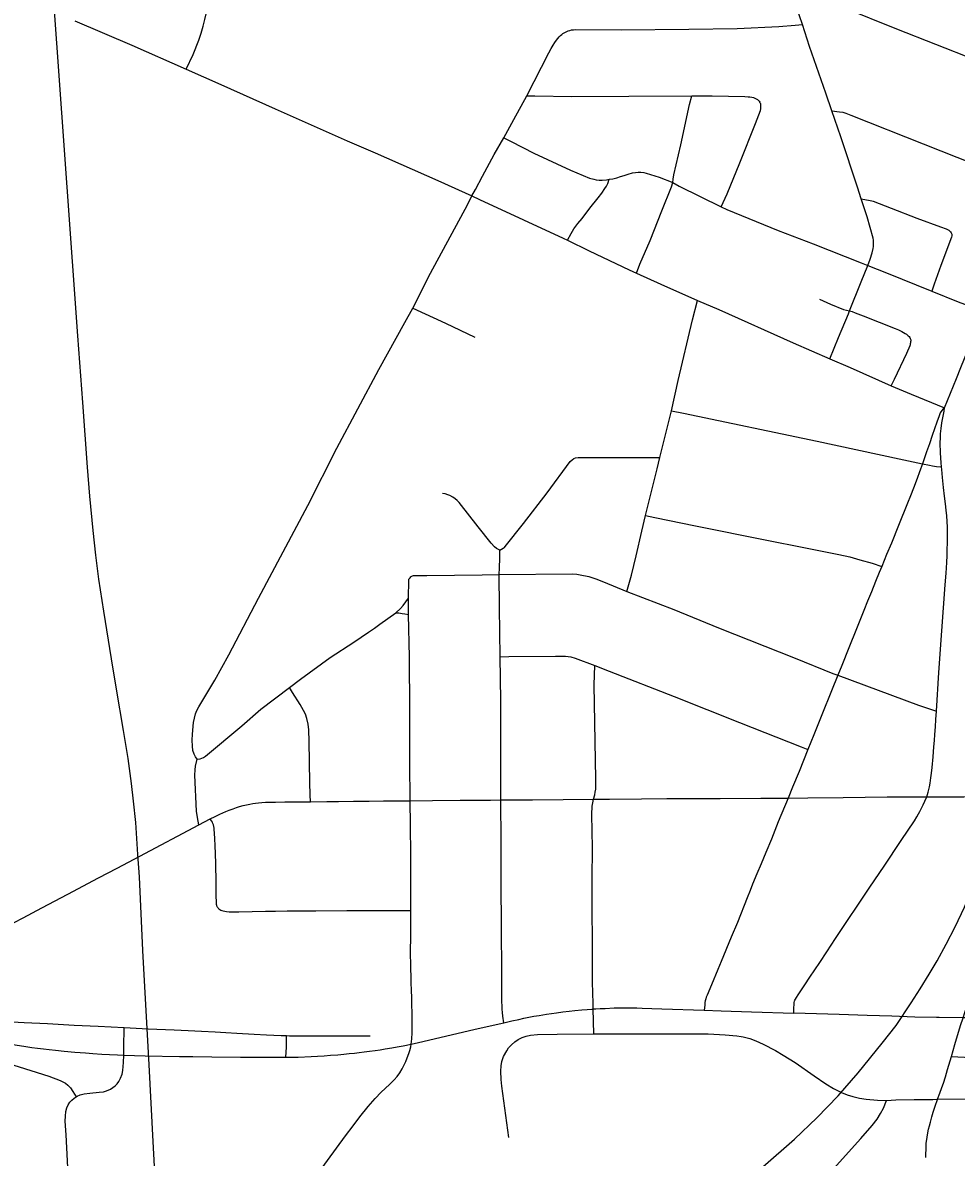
# Model space of a CAD drawing. Header units: feet. Extents: x 2113747 to 2516209, y 960708 to 1356798.
# Tile 26 of 92: x 2278482 to 2282596, y 1149263 to 1154261. Entities that reach past the tile are written whole.
import ezdxf

# ---------------------------------------------------------------- set-up
doc = ezdxf.new("R2010")
doc.units = ezdxf.units.FT
doc.header["$LTSCALE"] = 20
doc.header["$MEASUREMENT"] = 0
doc.linetypes.add('rr2', pattern=[0])
for name, color, linetype in [('GM_X_City_Street', 251, 'Continuous'), ('GM_X_Rail_Line', 251, 'rr2'), ('GM_X_State_Location', 251, 'Continuous'), ('GM_X_State_Route', 1, 'Continuous')]:
    doc.layers.add(name, color=color, linetype=linetype)
doc.styles.add('Styledgn030', font='dgn030.shx')

msp = doc.modelspace()

# ---------------------------------------------------------------- linework, layer by layer
at = {"layer": 'GM_X_City_Street', "flags": 128}
for points in [[(2279203.4, 1154056.4), (2279233, 1154121.1), (2279258.9, 1154184), (2279268.4, 1154215.3), (2279276.9, 1154245.8), (2279285.5, 1154275.7), (2279292.8, 1154306.2), (2279302.6, 1154352.5), (2279309.9, 1154395.9), (2279315.8, 1154437.8), (2279320.3, 1154476.4), (2279323.2, 1154512.6), (2279324.6, 1154548.2), (2279324, 1154596.7), (2279320.5, 1154645.5), (2279314.5, 1154697.4), (2279305.6, 1154752.3), (2279293.9, 1154806.5), (2279283.6, 1154847.7), (2279269, 1154894.5), (2279247.7, 1154955.4)], [(2281863.6, 1154412.5), (2281890, 1154408.9), (2281908.1, 1154404), (2281934.9, 1154393.6), (2282099, 1154328.4), (2282332, 1154233.7), (2282676.5, 1154098.9), (2282727.6, 1154078.6), (2282989.7, 1153976), (2283060.4, 1153947.4), (2283093.4, 1153934)], [(2281917.9, 1154252.8), (2281904.4, 1154290.5), (2281863.6, 1154412.5)], [(2278712.7, 1154269), (2278963, 1154161.2), (2279203.4, 1154056.4)], [(2280867.5, 1154216.2), (2280877.4, 1154221.2), (2280885.7, 1154224.5), (2280893.4, 1154226.8), (2280901.1, 1154228.9), (2280909.1, 1154230.1), (2280919.7, 1154230.5), (2281119.1, 1154229.8), (2281417.4, 1154232.3), (2281630.4, 1154235.9), (2281813.9, 1154244.3), (2281885.4, 1154249.5), (2281917.9, 1154252.8)], [(2282047.1, 1153873.2), (2282020.6, 1153950.7), (2281949.3, 1154155.6), (2281917.9, 1154252.8)], [(2280703.2, 1153939), (2280800.1, 1154128.2), (2280810.5, 1154147.1), (2280819.6, 1154162), (2280827.3, 1154174.2), (2280833.8, 1154183.6), (2280840.1, 1154191.4), (2280845.9, 1154198.4), (2280852, 1154204.2), (2280857.4, 1154209.1), (2280862.6, 1154213), (2280867.5, 1154216.2)], [(2279203.4, 1154056.4), (2279355.2, 1153988.6), (2279594.4, 1153881.4), (2279912.3, 1153741.1), (2280035.6, 1153687.6), (2280310.9, 1153565.4), (2280432.4, 1153511.2), (2280461.6, 1153498.2)], [(2280601.8, 1153754.2), (2280646.5, 1153834.6), (2280703.2, 1153939)], [(2280703.2, 1153939), (2280739.4, 1153938.8), (2280901.8, 1153936), (2281152.8, 1153937.9), (2281431.2, 1153938.8)], [(2281346.2, 1153557.5), (2281348.5, 1153572.1), (2281351.7, 1153590.3), (2281381.5, 1153723.3), (2281420.6, 1153901.1), (2281431.2, 1153938.8)], [(2281431.2, 1153938.8), (2281519.6, 1153938.6), (2281663.7, 1153936.1), (2281678.9, 1153934.9), (2281686.5, 1153933.8), (2281694.6, 1153932.4), (2281701.7, 1153930.8), (2281708.7, 1153928.5), (2281714.7, 1153925.4), (2281719.2, 1153922.9), (2281722.8, 1153919.6), (2281727.2, 1153914.7), (2281730.2, 1153910.1)], [(2281560, 1153450.4), (2281586.3, 1153507.6), (2281642.5, 1153643.2), (2281711.2, 1153816.4), (2281732.8, 1153874.7), (2281734.1, 1153881), (2281735.1, 1153887.5), (2281735.3, 1153892.9), (2281735, 1153897.9), (2281733.9, 1153903.1), (2281732.3, 1153906.7), (2281730.2, 1153910.1)], [(2282047.1, 1153873.2), (2282080.6, 1153868.4), (2282095.2, 1153866.3), (2282109.5, 1153862.2), (2282130.5, 1153853.3), (2282449.8, 1153726.9), (2282824.5, 1153578.6), (2282896.5, 1153550.5), (2282934.5, 1153535.8)], [(2282177.1, 1153484.5), (2282160.4, 1153535.9), (2282086.4, 1153758.2), (2282047.1, 1153873.2)], [(2280461.6, 1153498.2), (2280476.9, 1153526.4), (2280508.5, 1153584.7), (2280560.3, 1153679.6), (2280601.8, 1153754.2)], [(2280601.8, 1153754.2), (2280634.2, 1153737.5), (2280734.8, 1153686.1), (2280896.1, 1153611.2), (2280980, 1153576.1), (2280998.4, 1153571.2), (2281009.4, 1153568.8), (2281021.6, 1153567.2), (2281035.9, 1153566.5), (2281055, 1153568.8), (2281066.4, 1153570.9)], [(2281066.4, 1153570.9), (2281082.4, 1153573.5), (2281099.6, 1153577.4), (2281116.3, 1153582.7), (2281133.1, 1153588.4), (2281150.2, 1153594.1), (2281168.8, 1153599.5), (2281182, 1153601.6), (2281194.8, 1153602.6), (2281205.8, 1153602.3), (2281218.9, 1153600.9), (2281229.7, 1153598.3), (2281286.6, 1153580.8), (2281346.2, 1153557.5)], [(2280882.8, 1153302.5), (2280899.5, 1153332.3), (2280910.8, 1153352.3), (2280927.9, 1153376.1), (2280946.7, 1153398.7), (2280981.4, 1153443.5), (2281017.8, 1153489.4), (2281033.8, 1153510.3), (2281047.8, 1153530.4), (2281053.9, 1153540.6), (2281060.6, 1153553), (2281066.4, 1153570.9)], [(2281187.3, 1153157), (2281202.1, 1153196.7), (2281246.7, 1153301.8), (2281298.9, 1153431.7), (2281340.3, 1153537.5), (2281346.2, 1153557.5)], [(2281346.2, 1153557.5), (2281375.4, 1153540.8), (2281560, 1153450.4)], [(2280201.6, 1153003.2), (2280279, 1153158.2), (2280442, 1153459.3), (2280461.6, 1153498.2)], [(2280461.6, 1153498.2), (2280494.6, 1153481.7), (2280688.6, 1153392.2), (2280864.1, 1153311.2), (2280882.8, 1153302.5)], [(2281560, 1153450.4), (2281585, 1153438.2), (2281811.6, 1153346.1), (2281965, 1153286.6), (2282176.3, 1153202.4), (2282205.4, 1153190.7)], [(2282177.1, 1153484.5), (2282216.9, 1153477.6), (2282223.9, 1153475.8), (2282229.1, 1153474), (2282309.3, 1153443.3), (2282422, 1153399.3), (2282526.5, 1153361.9), (2282550.9, 1153352.5), (2282562.5, 1153346.4), (2282570.1, 1153340.2), (2282573.8, 1153334.9), (2282575.8, 1153328.7), (2282576.1, 1153322.3), (2282574.9, 1153315.9), (2282528.1, 1153190.7), (2282498.7, 1153108.9), (2282488.2, 1153078.6)], [(2282205.4, 1153190.7), (2282216.8, 1153219.4), (2282225.8, 1153247.1), (2282229.7, 1153265.8), (2282230.7, 1153275), (2282231.2, 1153284.4), (2282231, 1153294.7), (2282230.3, 1153303.6), (2282228.8, 1153312.2), (2282202.6, 1153405.9), (2282177.1, 1153484.5)], [(2280882.8, 1153302.5), (2280978.4, 1153256), (2281154.6, 1153172.9), (2281187.3, 1153157)], [(2281187.3, 1153157), (2281294.2, 1153109.5), (2281456.1, 1153037.7)], [(2282125.5, 1152991.1), (2282177, 1153119.3), (2282205.4, 1153190.7)], [(2282205.4, 1153190.7), (2282288.3, 1153158.7), (2282488.2, 1153078.6)], [(2282488.2, 1153078.6), (2282604.6, 1153031.9), (2282687, 1153000.9), (2282716.5, 1152989.8)], [(2279251.5, 1151016.7), (2279243.1, 1151027), (2279237.3, 1151038.5), (2279232.4, 1151054.8), (2279230.1, 1151073.4), (2279229.5, 1151101.1), (2279230.7, 1151126.6), (2279235.3, 1151177.6), (2279239.4, 1151197.2), (2279244.4, 1151216), (2279249.9, 1151230.6), (2279258, 1151247.6), (2279328.9, 1151364), (2279391.3, 1151476.9), (2279521.5, 1151726.4), (2279738.6, 1152134.7), (2279866.1, 1152386), (2280051.6, 1152733.3), (2280165.5, 1152940.6), (2280201.6, 1153003.2)], [(2280201.6, 1153003.2), (2280344.7, 1152937.9), (2280475.1, 1152875.5)], [(2281340.6, 1152550.5), (2281370.7, 1152684.6), (2281434.1, 1152952.4), (2281456.1, 1153037.7)], [(2281456.1, 1153037.7), (2281549.1, 1152997.3), (2281877.6, 1152850.5), (2282039, 1152780.4)], [(2281993.6, 1153042.6), (2282041.3, 1153021), (2282099, 1152997.9), (2282111.4, 1152994.2), (2282125.5, 1152991.1)], [(2282039, 1152780.4), (2282076.6, 1152873.7), (2282120.4, 1152978.3), (2282125.5, 1152991.1)], [(2282125.5, 1152991.1), (2282137, 1152988.1), (2282150.9, 1152983.5), (2282185.9, 1152969.9), (2282326.2, 1152913.9), (2282341.7, 1152907.3), (2282356, 1152900.3), (2282370.3, 1152892.5), (2282376, 1152888.7), (2282380.9, 1152885), (2282384.3, 1152882.1), (2282387.7, 1152878.1), (2282390.7, 1152873.9), (2282393, 1152869.8), (2282394.1, 1152867), (2282395, 1152863.6), (2282395.4, 1152860.8), (2282395.7, 1152857.5)], [(2282309.4, 1152661.2), (2282323.4, 1152690.3), (2282378.5, 1152805), (2282392.4, 1152838.9), (2282393.6, 1152842.8), (2282394.6, 1152847.8), (2282395.3, 1152852.4), (2282395.7, 1152857.5)], [(2282039, 1152780.4), (2282127.7, 1152742.6), (2282309.4, 1152661.2)], [(2282309.4, 1152661.2), (2282397.6, 1152625), (2282543.6, 1152564.5)], [(2281289.9, 1152346.2), (2281305.7, 1152409.9), (2281340.6, 1152550.5)], [(2281340.6, 1152550.5), (2281393.7, 1152541), (2281983.1, 1152417.2), (2282344.7, 1152340.2), (2282446.2, 1152317.6)], [(2280584.6, 1151937), (2280599.9, 1151945.8), (2280604.8, 1151949.6), (2280608.7, 1151953.9), (2280688.6, 1152055.2), (2280793.4, 1152190.1), (2280894.2, 1152327.2), (2280903, 1152335.8), (2280910.3, 1152340.8), (2280918.4, 1152344.1), (2280930.3, 1152346.1), (2281136.2, 1152346), (2281289.9, 1152346.2)], [(2281226.5, 1152090.4), (2281277.2, 1152295.1), (2281289.9, 1152346.2)], [(2282446.2, 1152317.6), (2282477.3, 1152311.5), (2282491.2, 1152309), (2282508, 1152306.6), (2282530.9, 1152304.2)], [(2280584.6, 1151937), (2280570.2, 1151944.5), (2280561.4, 1151951.5), (2280546, 1151968.8), (2280489, 1152039.5), (2280405.6, 1152146.8), (2280397.1, 1152155.6), (2280388.1, 1152163.9), (2280378.3, 1152170.9), (2280364.6, 1152177.6), (2280355.8, 1152181.2), (2280344, 1152184.9), (2280332.4, 1152186.8)], [(2281144.5, 1151755.9), (2281164.3, 1151827), (2281185.3, 1151912.2), (2281210.9, 1152020.4), (2281226.5, 1152090.4)], [(2281226.5, 1152090.4), (2281268, 1152081.2), (2281446.7, 1152044.1), (2281761.3, 1151981), (2281924.7, 1151949.1), (2282078.1, 1151918.4), (2282126.2, 1151907.3), (2282170.6, 1151895.5), (2282224.5, 1151880), (2282267, 1151865.9)], [(2280582.3, 1151830.1), (2280583.4, 1151859.1), (2280584.7, 1151902.6), (2280584.6, 1151937)], [(2280182.1, 1151725.2), (2280183.6, 1151805.6), (2280184.4, 1151809.3), (2280186.3, 1151812.5), (2280188.9, 1151816.2), (2280191.9, 1151819.6)], [(2280191.9, 1151819.6), (2280194.2, 1151821.7), (2280196.9, 1151823.3), (2280200.5, 1151824.7), (2280204.8, 1151825.6), (2280263.5, 1151826.1), (2280507.2, 1151828.4), (2280582.3, 1151830.1)], [(2280582.3, 1151830.1), (2280904, 1151832.5), (2280923.5, 1151831.9), (2280938.9, 1151829.3), (2280977.4, 1151820.7), (2281007.1, 1151811.1), (2281041, 1151798.2), (2281144.5, 1151755.9)], [(2280586.1, 1151468), (2280582.8, 1151685), (2280582.3, 1151830.1)], [(2281144.5, 1151755.9), (2281351, 1151675.8), (2281547.7, 1151595.4), (2281885.5, 1151461.8), (2282051.7, 1151394.3), (2282073.5, 1151386.2)], [(2280126.3, 1151661.1), (2280147.4, 1151679.7), (2280159.1, 1151693.2), (2280170.8, 1151709.2), (2280182.1, 1151725.2)], [(2280182.7, 1151653.8), (2280182.8, 1151691.6), (2280182.1, 1151725.2)], [(2279658.2, 1151332.4), (2279706.5, 1151369.3), (2279837.8, 1151464.6), (2279941.4, 1151532.4), (2280005.7, 1151575.6), (2280032.3, 1151594), (2280056, 1151611.2), (2280126.3, 1151661.1)], [(2280126.3, 1151661.1), (2280140, 1151660.8), (2280154.7, 1151658.9), (2280166.4, 1151656.8), (2280182.7, 1151653.8)], [(2280189.9, 1150833.7), (2280189.9, 1150856.2), (2280188.6, 1150976.7), (2280188.3, 1151232.9), (2280186.2, 1151466.1), (2280182.7, 1151653.8)], [(2280586.1, 1151468), (2280623.8, 1151468.9), (2280830.4, 1151470.3), (2280873.5, 1151469.7), (2280896.8, 1151466.9), (2280916.4, 1151462), (2281002.5, 1151429.7)], [(2280589.2, 1150837.1), (2280589.2, 1151015.9), (2280589.1, 1151275.1), (2280586.1, 1151468)], [(2280997.5, 1150839.8), (2281002.5, 1150859.2), (2281005.2, 1150871.1), (2281007, 1150885), (2281007.1, 1150928), (2280999.7, 1151344.4), (2281002.5, 1151429.7)], [(2281002.5, 1151429.7), (2281066.7, 1151404.1), (2281353.2, 1151293.3), (2281640.6, 1151178.6), (2281911.9, 1151071.3), (2281942.3, 1151059.3)], [(2282073.5, 1151386.2), (2282429.5, 1151254.7), (2282469.3, 1151241.1), (2282508.8, 1151228.8)], [(2279251.5, 1151016.7), (2279263.7, 1151018), (2279278.4, 1151023.7), (2279288.1, 1151030.4), (2279447.5, 1151163.4), (2279532.4, 1151236.3), (2279658.2, 1151332.4)], [(2279750.1, 1150828.9), (2279749.4, 1150860.2), (2279748.2, 1150914.2), (2279745.2, 1151093.8), (2279743.2, 1151145.6), (2279739.7, 1151171.1), (2279733.9, 1151196.2), (2279728, 1151214.3), (2279720.2, 1151231.6), (2279705.5, 1151256.8), (2279671.8, 1151310.7), (2279658.2, 1151332.4)], [(2279258.5, 1150726.7), (2279252.3, 1150759.6), (2279248.9, 1150787.2), (2279240.6, 1150946.9), (2279242, 1150970.2), (2279244.4, 1150985.9), (2279251.5, 1151016.7)], [(2282465.3, 1150850.7), (2282629.2, 1150850.9), (2282675.5, 1150851.8), (2282725.4, 1150853.1), (2282819.7, 1150855.7)], [(2279308.1, 1150753.6), (2279330.5, 1150764.3), (2279351.4, 1150774.2), (2279364, 1150779.9), (2279377, 1150785.5), (2279391.8, 1150791.6), (2279409.2, 1150798.1), (2279423.9, 1150803.3), (2279437.8, 1150807.6), (2279453.4, 1150812), (2279469.1, 1150815.9), (2279483.9, 1150818.9), (2279496.9, 1150821.1), (2279507.7, 1150822.8), (2279521.2, 1150824.5), (2279536, 1150825.8), (2279552.5, 1150826.7), (2279572.4, 1150827.6), (2279596, 1150827.9), (2279637.5, 1150828.1), (2279708.8, 1150828.8), (2279750.1, 1150828.9)], [(2279750.1, 1150828.9), (2279822.3, 1150829.5), (2279874.5, 1150830.2), (2279940.3, 1150831.3), (2280009.7, 1150832.1), (2280071.8, 1150833.1), (2280189.9, 1150833.7)], [(2280189.9, 1150833.7), (2280287.6, 1150834.2), (2280410.5, 1150835.4), (2280543.1, 1150836.8), (2280589.2, 1150837.1)], [(2280192.4, 1150350.1), (2280193.2, 1150456.6), (2280192, 1150593.3), (2280190.7, 1150726.6), (2280189.9, 1150833.7)], [(2280589.2, 1150837.1), (2280729.3, 1150837.9), (2280863, 1150838.7), (2280997.5, 1150839.8)], [(2280601.8, 1149855.7), (2280597.9, 1149885.2), (2280596.2, 1149900.8), (2280595.2, 1149916.1), (2280594.3, 1149928.7), (2280593.9, 1149949.1), (2280592.9, 1150051), (2280592.8, 1150123.1), (2280592.7, 1150228.7), (2280591.5, 1150337.8), (2280590.9, 1150409.9), (2280591, 1150508.2), (2280590.7, 1150652.3), (2280589.2, 1150837.1)], [(2280995.9, 1149916.4), (2280995.3, 1149940.7), (2280993.2, 1150034.1), (2280992.4, 1150223), (2280992.1, 1150346.3), (2280991.7, 1150487.9), (2280992.2, 1150626.4), (2280990.5, 1150772.7), (2280992.1, 1150809.4), (2280993.9, 1150824.4), (2280997.5, 1150839.8)], [(2280997.5, 1150839.8), (2281068.4, 1150840.3), (2281209.5, 1150841.6), (2281319.8, 1150842.8), (2281413.6, 1150843.2), (2281556, 1150844.1), (2281735.3, 1150844.2), (2281854.9, 1150845.3)], [(2281854.9, 1150845.3), (2281941.5, 1150846.2), (2282097.1, 1150847.3), (2282291.1, 1150850.2), (2282465.3, 1150850.7)], [(2279258.5, 1150726.7), (2279308.1, 1150753.6)], [(2279338.9, 1150366.2), (2279337.2, 1150371.4), (2279336.4, 1150375.8), (2279335.9, 1150382.3), (2279335.9, 1150390.1), (2279335.5, 1150411.8), (2279334.2, 1150473), (2279332.9, 1150557.3), (2279332.1, 1150599.4), (2279330.6, 1150636), (2279329.1, 1150665.4), (2279327.8, 1150690.6), (2279326.5, 1150706.7), (2279325.6, 1150713.2), (2279324.3, 1150719.7), (2279322.6, 1150727.1), (2279320.5, 1150733.9), (2279318.4, 1150738.6), (2279314.9, 1150744.7), (2279308.1, 1150753.6)], [(2278899.2, 1150537.2), (2278999.3, 1150589.9), (2279258.5, 1150726.7)], [(2278041, 1150084), (2278202.1, 1150169.5), (2278302.9, 1150222.4), (2278405.8, 1150277), (2278484, 1150318.2), (2278566.9, 1150361.9), (2278680.8, 1150422.4), (2278816.3, 1150493.5), (2278899.2, 1150537.2)], [(2279338.9, 1150366.2), (2279341.5, 1150362.9), (2279344.1, 1150360.3), (2279347.1, 1150357.2), (2279351.5, 1150354.2), (2279355.4, 1150352), (2279360, 1150349.8), (2279365.4, 1150348.1), (2279372.7, 1150346.6), (2279380.5, 1150345.5), (2279392.2, 1150344.6), (2279405.7, 1150344.2), (2279434.9, 1150344.4), (2279494, 1150346.1), (2279551.6, 1150347.1), (2279596.4, 1150347.5), (2279647.6, 1150348), (2279774.4, 1150348.8), (2279910.3, 1150350), (2279992.8, 1150350.4), (2280072.3, 1150350.4), (2280192.4, 1150350.1)], [(2280194.3, 1149761.8), (2280196.5, 1149785.2), (2280198.2, 1149811.9), (2280199, 1149868.2), (2280198.1, 1149899.9), (2280197.3, 1149934.6), (2280196.4, 1149962.9), (2280195.1, 1150002), (2280194.3, 1150028.9), (2280193.4, 1150062.3), (2280192.6, 1150090.5), (2280192.3, 1150123.3), (2280191.7, 1150147.4), (2280191.7, 1150186.1), (2280192.2, 1150219.9), (2280192.2, 1150254.7), (2280192.2, 1150289), (2280192.3, 1150334.6), (2280192.4, 1150350.1)], [(2282574.6, 1149707.1), (2282589.6, 1149760), (2282614.3, 1149843.4), (2282625.6, 1149877.8), (2282640.9, 1149924.6), (2282660, 1149975.8), (2282683.5, 1150037.9), (2282701.4, 1150086.7)], [(2280998.6, 1149806.5), (2280995.9, 1149916.4)], [(2278307.3, 1149866.8), (2278489.6, 1149857.1), (2278592.1, 1149851.9), (2278709.6, 1149845.4), (2278814.9, 1149840.5), (2278930.2, 1149834.7)], [(2278718.2, 1149529.3), (2278722, 1149531.6), (2278736, 1149537.8), (2278753.3, 1149541.9), (2278778.7, 1149545.2), (2278818.9, 1149549.1), (2278838, 1149551.8), (2278852.3, 1149555.9), (2278868.9, 1149562.4), (2278880, 1149569.7), (2278889.6, 1149577.5), (2278898.4, 1149586.1), (2278906, 1149597.1), (2278913.6, 1149611.6), (2278920.1, 1149629.2), (2278923.5, 1149645.6), (2278925.5, 1149662.8), (2278926.6, 1149680), (2278927.6, 1149712.7), (2278928.6, 1149746.4), (2278930.2, 1149834.7)], [(2278930.2, 1149834.7), (2279035, 1149829.5), (2279150.5, 1149824.7), (2279180.1, 1149823.4), (2279210.9, 1149821.7), (2279240.8, 1149819.9), (2279270.4, 1149818.1), (2279330.3, 1149815.1), (2279376.8, 1149812), (2279426.3, 1149809), (2279502.3, 1149804.6), (2279556.5, 1149801.7), (2279589.2, 1149800.5), (2279621.7, 1149799.3), (2279645, 1149798.7)], [(2280600.5, 1149706.5), (2280614.8, 1149731.2), (2280623.4, 1149744.4), (2280635.8, 1149758.7), (2280650.1, 1149771.3), (2280665.9, 1149781.8), (2280682.9, 1149790.4), (2280700.9, 1149796.6), (2280719.6, 1149800.5), (2280751, 1149803.4), (2280837.7, 1149806), (2280998.6, 1149806.5)], [(2280998.6, 1149806.5), (2281164.6, 1149807.1), (2281325.2, 1149807.3), (2281439.9, 1149806.7), (2281501.9, 1149806.2), (2281576.8, 1149802.5), (2281628.7, 1149797.9), (2281647.3, 1149794.8)], [(2279642.5, 1149703.7), (2279644.1, 1149748.5), (2279644.7, 1149781.3), (2279645, 1149798.7)], [(2279645, 1149798.7), (2279657.5, 1149798.4), (2279683.3, 1149798), (2279717.2, 1149798), (2279764.1, 1149797.5), (2279817.5, 1149797.9), (2279944.3, 1149798.3), (2280013.8, 1149798.3)], [(2279786.3, 1149194.9), (2279905.3, 1149357.2), (2279938.5, 1149402.1), (2279968, 1149441.3), (2280004.7, 1149487.3), (2280035, 1149521.5), (2280062.5, 1149549.3), (2280098.3, 1149583.1), (2280119.4, 1149604.2), (2280132.3, 1149619.3), (2280143.5, 1149634.9), (2280154.1, 1149652.6), (2280163.3, 1149670.5), (2280170.3, 1149685.3), (2280176.9, 1149701), (2280183.8, 1149720.1), (2280188.2, 1149733.5), (2280192.1, 1149749.6), (2280194.3, 1149761.8)], [(2281647.3, 1149794.8), (2281657.4, 1149793.2), (2281685.6, 1149786.1), (2281712.8, 1149776.4), (2281744.9, 1149761.7), (2281799.7, 1149733), (2281833.6, 1149713.5), (2281885.8, 1149679.9), (2281969.3, 1149622), (2282021.1, 1149586.9), (2282055, 1149566.5), (2282090.2, 1149548.1), (2282114.9, 1149538), (2282140.4, 1149530.1), (2282169.5, 1149523.6), (2282198.9, 1149518.9), (2282247.9, 1149514.7), (2282288.3, 1149512.9)], [(2278253.5, 1149687), (2278260.2, 1149693.1), (2278267.7, 1149698.2), (2278275.7, 1149701.8), (2278287.4, 1149704.3), (2278299.7, 1149704.5), (2278321.9, 1149702.1), (2278350.5, 1149696.7), (2278388.3, 1149686.9), (2278597, 1149620.1), (2278647.6, 1149601.1), (2278658.7, 1149595.7), (2278671.7, 1149588.8), (2278682, 1149580.4), (2278692.6, 1149569), (2278702.9, 1149553.3), (2278718.2, 1149529.3)], [(2280624.5, 1149350.2), (2280593.3, 1149575.6), (2280590.5, 1149605.1), (2280588.8, 1149642.6), (2280590.7, 1149666.1), (2280594, 1149685.6), (2280600.5, 1149706.5)], [(2282513.3, 1149518.3), (2282522.8, 1149545.3), (2282532, 1149570), (2282538.7, 1149589.8), (2282547.8, 1149618), (2282557.4, 1149649.3), (2282574.6, 1149707.1)], [(2282574.6, 1149707.1), (2282660.1, 1149702.1), (2282707.4, 1149699.3)], [(2278684.9, 1149160.6), (2278673.5, 1149361.8), (2278670.3, 1149421.7), (2278670.8, 1149444.6), (2278672.7, 1149464.9), (2278677.1, 1149481.2), (2278682.6, 1149493.6), (2278689.8, 1149505.1), (2278698.7, 1149515.3), (2278709.1, 1149523.9), (2278718.2, 1149529.3)], [(2282002.4, 1149152.9), (2282175.4, 1149345.9), (2282224.5, 1149403), (2282246.4, 1149431.2), (2282262.1, 1149455.7), (2282275.2, 1149479.7), (2282288.3, 1149512.9)], [(2282288.3, 1149512.9), (2282328.7, 1149515.5), (2282410.1, 1149517.6), (2282492.7, 1149518.1), (2282513.3, 1149518.3)], [(2282461.9, 1149261.3), (2282461.9, 1149279.6), (2282462.4, 1149295.6), (2282462.8, 1149311.7), (2282463.7, 1149325.2), (2282465.9, 1149341.7), (2282469.1, 1149361.4), (2282474, 1149386.2), (2282477.6, 1149402), (2282481.5, 1149418.1), (2282487.6, 1149440.6), (2282494.2, 1149462.4), (2282502.4, 1149488), (2282512.9, 1149517.1), (2282513.3, 1149518.3)], [(2282513.3, 1149518.3), (2282808.2, 1149520.5), (2283071.7, 1149522.8)]]:
    msp.add_lwpolyline(points, dxfattribs=at)
at = {"layer": 'GM_X_Rail_Line', "flags": 128}
for points in [[(2278989.5, 1150596.4), (2278980.6, 1150737.9), (2278970.1, 1150832), (2278961.7, 1150908.9), (2278946.6, 1151020.3), (2278927.2, 1151143.2), (2278895.8, 1151325.2), (2278873.4, 1151458.6), (2278839.4, 1151668.8), (2278818.4, 1151809.5), (2278804.8, 1151915.2), (2278792.8, 1152023.4), (2278778.2, 1152175.6), (2278767.7, 1152303.3), (2278747.8, 1152587.8), (2278725.9, 1152881.7), (2278423.6, 1157099.3), (2278380.7, 1157698.7), (2278349.7, 1158088.4), (2278337.3, 1158196.6), (2278328.4, 1158264.6), (2278314.8, 1158347.2), (2278294.9, 1158447.1), (2278277.6, 1158521.4), (2278238.9, 1158660), (2278184.5, 1158841), (2277752, 1160251), (2277491.5, 1161095.7), (2277210.2, 1162013.6), (2277021.3, 1162626.6), (2276941.8, 1162919.5)], [(2279561.2, 1147077.2), (2279469.1, 1147214.8), (2279350.3, 1147392.1), (2279303.8, 1147469.5), (2279277.6, 1147516.6), (2279256.2, 1147561.6), (2279233.7, 1147611.8), (2279213.3, 1147664.1), (2279184.5, 1147744.6), (2279161, 1147834.1), (2279147.9, 1147894.2), (2279137, 1147955.9), (2279130.7, 1148014.5), (2279124.4, 1148080.4), (2279116.6, 1148220.1), (2279103.5, 1148463.3), (2279088.8, 1148731), (2279071.1, 1149084.6), (2279056.9, 1149332.5), (2279039.1, 1149670.4), (2279012.5, 1150173.5), (2278996.8, 1150497.8), (2278989.5, 1150596.4)], [(2279561.2, 1147077.2), (2279748, 1147307.6), (2280169.6, 1147838.8), (2280233.3, 1147911.4), (2280305.9, 1147993.1), (2280370.3, 1148065.7), (2280441.5, 1148139.9), (2280542.6, 1148240.2), (2280636.2, 1148330.9), (2280755.3, 1148441), (2280877.4, 1148545.1), (2280996.5, 1148644.7), (2281370.2, 1148929.3), (2281578.4, 1149089.6), (2281743.9, 1149220.7), (2281882.5, 1149342.7), (2281980.6, 1149437.1), (2282075, 1149533.7), (2282163.4, 1149635.6), (2282269.7, 1149765.2), (2282330.4, 1149843.8), (2282397.1, 1149942.7), (2282436.8, 1150005.6), (2282476.4, 1150069.3), (2282511.6, 1150127.7), (2282551.7, 1150201.7), (2282590.8, 1150278.7), (2282632, 1150364.2), (2282681, 1150483.1)]]:
    msp.add_lwpolyline(points, dxfattribs=at)
at = {"layer": 'GM_X_State_Route', "flags": 128}
for points in [[(2282543.6, 1152564.5), (2282596.1, 1152693.7), (2282615.5, 1152741.5), (2282631.7, 1152781.1), (2282665.1, 1152863.6), (2282681.2, 1152903.1), (2282692.5, 1152930.5), (2282703.7, 1152957.7), (2282716.5, 1152989.8)], [(2282543.6, 1152564.5), (2282539.4, 1152561.7), (2282535.9, 1152558.7), (2282531.3, 1152553.2), (2282525.3, 1152541.9), (2282520.5, 1152529.6), (2282509.5, 1152500.7), (2282499.4, 1152472.5), (2282489.5, 1152442.3), (2282477.4, 1152406.3), (2282464.1, 1152370.1), (2282446.2, 1152317.6), (2282437.6, 1152294.1), (2282418.5, 1152241.1), (2282406.8, 1152210.3), (2282393.3, 1152176.4), (2282380.2, 1152143.9), (2282340.7, 1152046.2), (2282309.9, 1151968.7), (2282288.9, 1151918.5), (2282267, 1151865.9), (2282255.9, 1151838.6), (2282239.9, 1151798.7), (2282221.6, 1151754), (2282205, 1151713.2), (2282188.2, 1151671.1), (2282155.9, 1151591.2), (2282122, 1151507.8), (2282091.2, 1151429.2), (2282073.5, 1151386.2), (2282045.4, 1151318.2), (2282002.9, 1151212.2), (2281968.2, 1151123.7), (2281942.3, 1151059.3), (2281903.3, 1150962.9), (2281874.5, 1150892.9), (2281854.9, 1150845.3)], [(2282465.3, 1150850.7), (2282469.2, 1150861.5), (2282472.3, 1150871.5), (2282474.9, 1150882.4), (2282477.5, 1150895.4), (2282480.1, 1150911.1), (2282483.6, 1150934.5), (2282486.2, 1150955.3), (2282488.8, 1150980.1), (2282493.2, 1151027.4), (2282497.1, 1151071.3), (2282499.3, 1151099.5), (2282501.5, 1151125.1), (2282503.7, 1151158.6), (2282506.3, 1151191.6), (2282508.8, 1151228.8), (2282519.5, 1151398.3), (2282532.2, 1151581.6), (2282546.8, 1151784.7), (2282550.4, 1151835.5), (2282553.7, 1151882.8), (2282555.2, 1151914.5), (2282556.1, 1151942.3), (2282556.6, 1151968.8), (2282557, 1151994.9), (2282557, 1152019.2), (2282556.6, 1152039.2), (2282555.3, 1152063.5), (2282553.6, 1152088.7), (2282551, 1152113.8), (2282548, 1152140.8), (2282544.1, 1152174.6), (2282539.7, 1152213.3), (2282535.4, 1152257.6), (2282532, 1152292.3), (2282530.9, 1152304.2), (2282529.4, 1152322.7), (2282527.6, 1152344), (2282526.3, 1152366.6), (2282525.5, 1152381.4), (2282525.1, 1152395.7), (2282525.1, 1152411.7), (2282525.5, 1152430.4), (2282526.4, 1152449.1), (2282529.3, 1152473.8), (2282532.6, 1152497.9), (2282537.9, 1152527), (2282541.9, 1152549.6), (2282543.6, 1152564.5)], [(2281854.9, 1150845.3), (2281811.5, 1150740.1), (2281781.1, 1150665), (2281756.8, 1150606), (2281735.5, 1150555.2), (2281716.8, 1150510.9), (2281698.5, 1150466.2), (2281687.2, 1150438.8), (2281674.2, 1150405.4), (2281631.1, 1150297.7), (2281604.6, 1150232.6), (2281560.2, 1150126), (2281545.1, 1150089.8)], [(2281928.1, 1150022.4), (2281949.9, 1150055.7), (2281994.2, 1150120.9), (2282025, 1150167.7), (2282064.1, 1150226.3), (2282215.4, 1150452.9), (2282277.6, 1150545.7), (2282352.9, 1150658.5), (2282411.5, 1150745.6), (2282422.3, 1150763.4), (2282429.7, 1150776), (2282435.3, 1150786.4), (2282441.3, 1150797.9), (2282450.1, 1150816), (2282457.5, 1150831.6), (2282465.3, 1150850.7)], [(2281545.1, 1150089.8), (2281517.5, 1150023.2), (2281497.7, 1149976.5), (2281494.2, 1149968.6), (2281491.6, 1149960.8), (2281489.9, 1149952.6), (2281488.5, 1149944.3), (2281487.3, 1149933), (2281484.6, 1149911.3)], [(2281879.9, 1149898.2), (2281880.6, 1149923), (2281880.8, 1149934.2), (2281881.2, 1149940.3), (2281882.1, 1149945.5), (2281883.4, 1149950.3), (2281885.1, 1149955), (2281887.7, 1149960.2), (2281891.6, 1149966.8), (2281899.4, 1149978.5), (2281916.4, 1150004.5), (2281928.1, 1150022.4)], [(2278439.7, 1149760.2), (2278487, 1149752.9), (2278522.2, 1149747.2), (2278547.4, 1149743.7), (2278573.5, 1149740.2), (2278599.5, 1149737.2), (2278627.3, 1149734.1), (2278665.9, 1149730.2), (2278712.9, 1149726.3), (2278758.9, 1149722.8), (2278791.9, 1149720.1), (2278830.5, 1149717.5), (2278864.4, 1149715.3), (2278900.4, 1149713.6), (2278927.6, 1149712.7), (2279021.8, 1149709.4), (2279173, 1149707.1), (2279232.6, 1149706.5), (2279315.6, 1149705.1), (2279442.4, 1149703.3), (2279550, 1149703.3), (2279642.5, 1149703.7), (2279696.2, 1149704.7), (2279754.1, 1149707.1), (2279782, 1149708.4), (2279810.1, 1149710.1), (2279838.8, 1149712.3), (2279870.9, 1149714.9), (2279897.9, 1149717.5), (2279920.9, 1149719.6), (2279944.3, 1149722.2), (2279964.3, 1149724.4), (2279986.5, 1149727), (2280010.8, 1149730), (2280035.1, 1149733.5), (2280057.7, 1149736.9), (2280079.4, 1149740.4), (2280108.5, 1149745.2), (2280132.3, 1149749.5), (2280159.3, 1149754.5), (2280194.3, 1149761.8), (2280226.6, 1149769), (2280319.9, 1149790), (2280476.6, 1149827.2), (2280601.8, 1149855.7), (2280637.4, 1149863.5), (2280668.7, 1149870.4), (2280690.8, 1149875.2), (2280711.7, 1149879.5), (2280734.7, 1149883.9), (2280758.6, 1149888.2), (2280789.9, 1149893.4), (2280812, 1149896.8), (2280834.2, 1149899.9), (2280862, 1149903.4), (2280890.2, 1149906.8), (2280914.5, 1149909.4), (2280946.1, 1149912.3), (2280968.7, 1149914.3), (2280990.9, 1149916), (2280995.9, 1149916.4), (2281007.4, 1149917.3), (2281026.1, 1149918), (2281048.2, 1149918.9), (2281087.8, 1149920.6), (2281115.1, 1149921), (2281138.1, 1149921.5), (2281165.5, 1149921), (2281187.6, 1149920.6), (2281211.1, 1149920.1), (2281254.9, 1149918.8), (2281298.4, 1149917.5), (2281484.6, 1149911.3)], [(2281484.6, 1149911.3), (2281559.5, 1149908.5), (2281693.9, 1149903.7), (2281879.9, 1149898.2)], [(2283073.9, 1149930.3), (2283047.9, 1149924.6), (2283024.8, 1149919.9), (2283003.1, 1149915.5), (2282972.7, 1149909.5), (2282948, 1149905.1), (2282923.2, 1149901.2), (2282900.3, 1149897.7), (2282829, 1149887.3), (2282803.4, 1149883.9), (2282784.7, 1149881.7), (2282751.3, 1149879.1), (2282726.5, 1149878.3), (2282704.9, 1149877.7), (2282672.7, 1149877.3), (2282625.6, 1149877.8), (2282520.2, 1149878.9), (2282507.9, 1149879.1)], [(2282507.9, 1149879.1), (2282413.5, 1149880.9), (2282311.4, 1149884.4), (2282202.9, 1149888), (2282080, 1149892.4), (2281879.9, 1149898.2)]]:
    msp.add_lwpolyline(points, dxfattribs=at)

# ---------------------------------------------------------------- texts
at = {"layer": 'GM_X_State_Location', "char_height": 1, "attachment_point": 5, "line_spacing_factor": 0.8, "style": 'Styledgn030'}
for s, insert in [('{\\Fdgn000|c0;\\C256;s}', (2282171.1, 1151509)), ('{\\Fdgn000|c0;\\C256;r}', (2282171.1, 1151509)), ('{\\Fdgn000|c0;\\C256;s}', (2282083.1, 1150127.4)), ('{\\Fdgn000|c0;\\C256;r}', (2282083.1, 1150127.4))]:
    msp.add_mtext(s, dxfattribs=dict(at, insert=insert))
at = {"layer": 'GM_X_State_Location', "char_height": 1, "attachment_point": 7, "rotation": 0, "line_spacing_factor": 0.8, "style": 'Styledgn030'}
for s, insert in [('{\\Fdgn000|c0;\\C256;43D}', (2281787, 1151435.4)), ('{\\Fdgn000|c0;\\C256;43}', (2281831, 1150053.8))]:
    msp.add_mtext(s, dxfattribs=dict(at, insert=insert))

doc.saveas('drawing.dxf')
